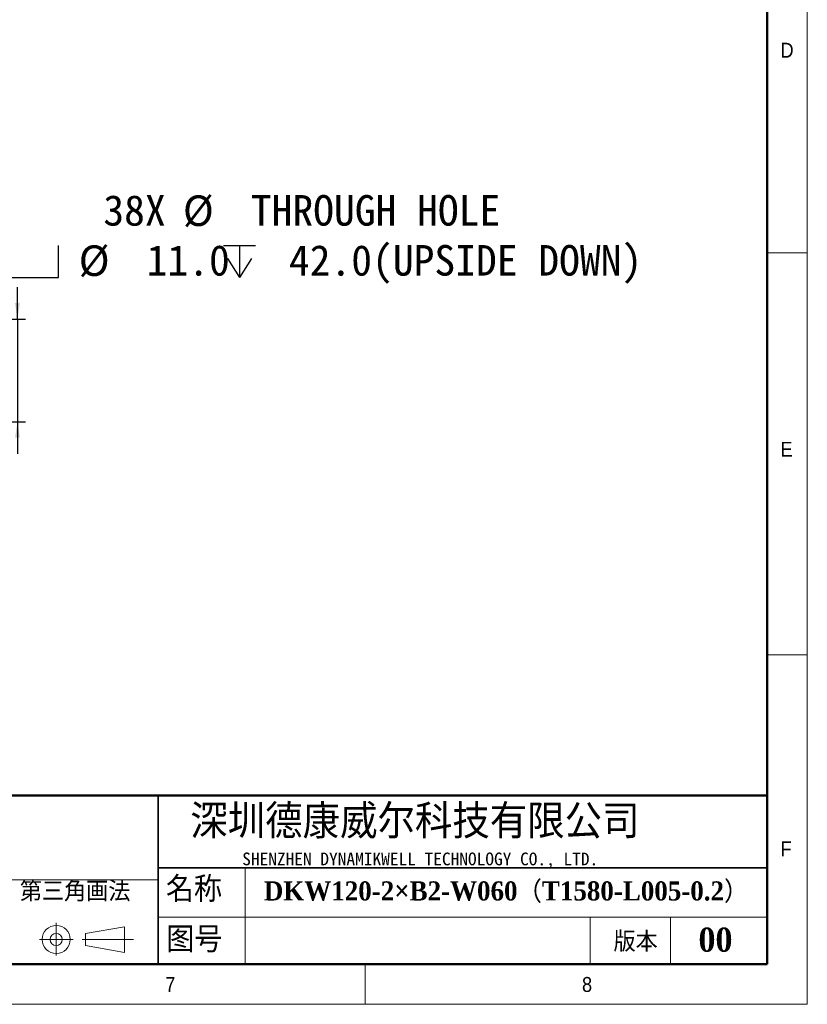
# Model space of a CAD drawing. Header units: millimetres. Extents: x 40 to 3320, y 40 to 2336.
# Tile 5 of 10: x 2536 to 3320, y 40 to 1020. Entities that reach past the tile are written whole.
import ezdxf

# ---------------------------------------------------------------- set-up
doc = ezdxf.new("R2010")
doc.units = ezdxf.units.MM
doc.header["$LTSCALE"] = 8
doc.layers.add('DIMNS', color=7, linetype='Continuous')
doc.layers.add('黑色实线', color=7, linetype='Continuous')
doc.styles.add('SLDTEXTSTYLE1', font='Gothic.ttf', dxfattribs={"width": 0.913})
doc.styles.add('SLDTEXTSTYLE2', font='timesbd.ttf', dxfattribs={"width": 0.933})
doc.styles.add('SLDTEXTSTYLE4', font='txt', dxfattribs={"bigfont": 'bigfont'})
doc.styles.add('SLDTEXTSTYLE5', font='txt', dxfattribs={"bigfont": 'bigfont'})
doc.styles.add('SLDTEXTSTYLE6', font='txt')
doc.styles.add('SLDTEXTSTYLE7', font='timesbd.ttf', dxfattribs={"width": 0.933, "bigfont": 'bigfont'})
doc.styles.add('SLDTEXTSTYLE8', font='txt')
doc.dimstyles.new('SLDDIMSTYLE0', dxfattribs={"dimtxt": 30.4, "dimasz": 16, "dimexe": 0, "dimexo": 0.0625, "dimgap": 7.6, "dimtad": 2, "dimdec": 1, "dimrnd": 1e-09, "dimzin": 4, "dimdsep": 46, "dimtxsty": 'SLDTEXTSTYLE8', "dimsah": 1, "dimcen": 0.09, "dimadec": 0, "dimazin": 1, "dimtfac": 1, "dimtdec": 1, "dimtmove": 0, "dimatfit": 0, "dimfxl": 0, "dimfrac": 2, "dimtolj": 1, "dimtzin": 12, "dimarcsym": 0})
doc.dimstyles.new('SLDDIMSTYLE7', dxfattribs={"dimtxt": 30.4, "dimasz": 16, "dimexe": 0, "dimexo": 0.0625, "dimgap": 7.6, "dimtad": 0, "dimtih": 1, "dimtoh": 1, "dimdec": 1, "dimrnd": 1e-09, "dimzin": 4, "dimdsep": 46, "dimtxsty": 'SLDTEXTSTYLE8', "dimsah": 1, "dimcen": 0, "dimadec": 0, "dimazin": 1, "dimtfac": 1, "dimtdec": 1, "dimtofl": 0, "dimtmove": 0, "dimatfit": 3, "dimfxl": 0, "dimfrac": 2, "dimtolj": 1, "dimtzin": 12, "dimarcsym": 0})

# ---------------------------------------------------------------- blocks, each defined once
blk = doc.blocks.new('SW_SYMBOL_HOLE_SPOT')
at = {"layer": '黑色实线', "color": 0}
for p, q in [((0, 7000), (0, 600)), ((12800, 600), (12800, 7000)), ((0, 600), (12800, 600))]:
    blk.add_line(p, q, dxfattribs=at)
blk = doc.blocks.new('SW_SYMBOL_HOLE_DEPTH')
at = {"layer": '黑色实线', "color": 0}
for p, q in [((0, 7000), (6400, 7000)), ((3200, 7000), (3200, 600)), ((800, 4440), (3200, 600)), ((5600, 4440), (3200, 600))]:
    blk.add_line(p, q, dxfattribs=at)
blk = doc.blocks.new('_D_30')
at = {"layer": '黑色实线'}
for p, q in [((2391.57, 724.3), (2472.61, 805.34)), ((2472.61, 805.34), (2498.26, 805.34))]:
    blk.add_line(p, q, dxfattribs=at)
blk.add_solid([(2391.57, 724.3), (2404.58, 733.92), (2401.19, 737.31)], dxfattribs=at)
at = {"layer": '黑色实线', "xscale": 0.004985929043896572, "yscale": 0.004985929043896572, "zscale": 0.004985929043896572}
for name, p in [('SW_SYMBOL_HOLE_SPOT', (2510.96, 760.35)), ('SW_SYMBOL_HOLE_DEPTH', (2739.01, 760.35))]:
    blk.add_blockref(name, p, dxfattribs=at)
at = {"layer": '黑色实线', "char_height": 30.4, "attachment_point": 1, "style": 'SLDTEXTSTYLE8'}
for s, insert in [('38X ', (2619.55, 845.53)), ('%%c', (2698.68, 845.23)), (' THROUGH HOLE', (2745.65, 845.53)), ('%%c', (2595.02, 795.49)), (' 11.0 ', (2641.99, 795.79)), (' 42.0(UPSIDE DOWN)', (2783.51, 795.79))]:
    blk.add_mtext(s, dxfattribs=dict(at, insert=insert))
blk = doc.blocks.new('_D_31')
at = {"layer": '黑色实线'}
for p, q in [((2534.09, 721.97), (2534.09, 753.97)), ((2127.24, 721.97), (2542.09, 721.97)), ((2534.09, 721.97), (2534.09, 619.97)), ((2127.24, 619.97), (2542.09, 619.97)), ((2534.09, 619.97), (2534.09, 587.97))]:
    blk.add_line(p, q, dxfattribs=at)
for points in [[(2534.09, 721.97), (2536.49, 737.97), (2531.69, 737.97)], [(2534.09, 619.97), (2531.69, 603.97), (2536.49, 603.97)]]:
    blk.add_solid(points, dxfattribs=at)
at = {"layer": '黑色实线', "insert": (2494.2, 619.68), "char_height": 30.4, "attachment_point": 1, "rotation": 90, "style": 'SLDTEXTSTYLE8'}
blk.add_mtext('102.0', dxfattribs=at)

msp = doc.modelspace()

# ---------------------------------------------------------------- linework, layer by layer
at = {"color": 7, "linetype": 'Continuous', "lineweight": 18}
for p, q in [((3320, 40), (3320, 2336)), ((3280, 2296), (3280, 80)), ((3280, 788), (3320, 788)), ((3280, 388), (3320, 388)), ((2760.74, 176), (2760.74, 80)), ((2201.48, 164), (2674.01, 164)), ((2572.64, 121.19), (2572.64, 88.5)), ((2674.01, 126.72), (3280, 126.72)), ((3104, 126.72), (3104, 80)), ((3184, 126.72), (3184, 80)), ((2601.91, 110.55), (2640.75, 117.27)), ((2601.91, 98.55), (2601.91, 110.55)), ((2640.75, 117.27), (2640.75, 91.68)), ((2556, 104.55), (2589.61, 104.55)), ((2598.44, 104.55), (2649.56, 104.55)), ((2601.91, 98.55), (2640.75, 91.68)), ((80, 80), (3280, 80)), ((984, 80), (3280, 80)), ((2880, 80), (2880, 40)), ((40, 40), (3320, 40))]:
    msp.add_line(p, q, dxfattribs=at)
at = {"color": 7, "linetype": 'Continuous', "lineweight": 50}
for p, q in [((3280, 2296), (3280, 80)), ((3280, 248), (1464, 248)), ((80, 80), (3280, 80))]:
    msp.add_line(p, q, dxfattribs=at)
at = {"color": 7, "linetype": 'Continuous', "lineweight": 35}
for p, q in [((2674.01, 248), (2674.01, 80)), ((2674.01, 176), (3280, 176))]:
    msp.add_line(p, q, dxfattribs=at)
at = {"color": 7, "linetype": 'Continuous', "lineweight": 18}
for radius in [14, 6]:
    msp.add_circle((2572.64, 104.55), radius, dxfattribs=at)

# ---------------------------------------------------------------- texts
at = {"color": 7, "linetype": 'Continuous', "lineweight": 0}
for s, insert, char_height, attachment_point, style in [('D', (3293.33, 997.17), 14.82, 1, 'SLDTEXTSTYLE1'), ('E', (3293.33, 599.91), 14.82, 1, 'SLDTEXTSTYLE1'), ('深圳德康威尔科技有限公司', (2706.04, 238.94), 33.8667, 1, 'SLDTEXTSTYLE5'), ('F', (3293.33, 202.23), 14.82, 1, 'SLDTEXTSTYLE1'), ('SHENZHEN DYNAMIKWELL TECHNOLOGY CO., LTD.', (2757.74, 191.06), 12.7, 1, 'SLDTEXTSTYLE6'), ('名称', (2681.79, 167.24), 25.4, 1, 'SLDTEXTSTYLE4'), ('DKW120-2×B2-W060（T1580-L005-0.2）', (2779.24, 162.39), 19.05, 1, 'SLDTEXTSTYLE7'), ('图号', (2682.13, 117.17), 25.4, 1, 'SLDTEXTSTYLE4'), ('版本', (3127.2, 112.36), 20, 1, 'SLDTEXTSTYLE4'), ('00', (3228.64, 116.35), 24, 2, 'SLDTEXTSTYLE2'), ('7', (2681.17, 67.17), 14.82, 1, 'SLDTEXTSTYLE1'), ('8', (3095.82, 67.17), 14.82, 1, 'SLDTEXTSTYLE1')]:
    msp.add_mtext(s, dxfattribs=dict(at, insert=insert, char_height=char_height, attachment_point=attachment_point, style=style))
at = {"layer": 'DIMNS', "color": 7, "insert": (2536.48, 162.43), "char_height": 20, "attachment_point": 1, "style": 'SLDTEXTSTYLE4'}
msp.add_mtext('第三角画法', dxfattribs=at)

# ---------------------------------------------------------------- dimensions: what is measured, and where the dimension line sits
at = {"layer": '黑色实线'}
dim = msp.add_diameter_dim_2p(p1=(2386.91, 719.63), p2=(2391.57, 724.3), text='38X %%c THROUGH HOLE\\P{\\fGDT;v}%%c <> {\\fGDT;x} 42.0(UPSIDE DOWN)\\P', dimstyle='SLDDIMSTYLE7', dxfattribs=at)
dim.commit()
dim.dimension.update_dxf_attribs({"geometry": '_D_30', "text_midpoint": (2838.4, 805.34), "dimtype": 163})
dim = msp.add_linear_dim(base=(2534.09, 619.97), p1=(2117.08, 721.97), p2=(2117.08, 619.97), angle=90, dimstyle='SLDDIMSTYLE0', dxfattribs=at)
dim.commit()
dim.dimension.update_dxf_attribs({"geometry": '_D_31', "text_midpoint": (2534.09, 668.11), "dimtype": 160})

doc.saveas('drawing.dxf')
